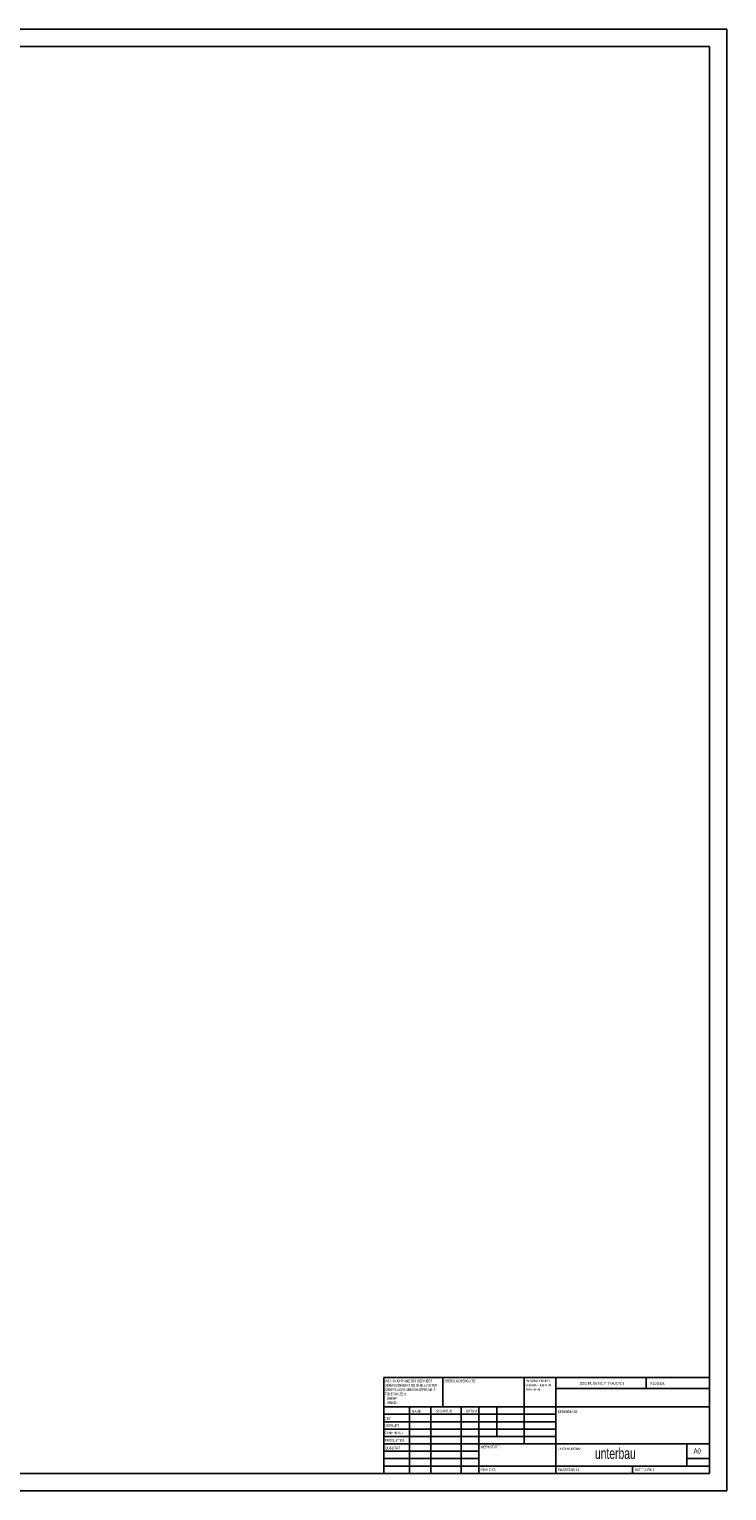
# Model space of a CAD drawing. Extents: x 0 to 1189, y 0 to 841.
# Tile 2 of 2: x 788 to 1189, y 0 to 841. Entities that reach past the tile are written whole.
import ezdxf
from ezdxf.enums import TextEntityAlignment as Align

# ---------------------------------------------------------------- set-up
doc = ezdxf.new("R2010")
doc.units = 0
doc.layers.get('0').update_dxf_attribs({"linetype": 'CONTINUOUS'})

# ---------------------------------------------------------------- blocks, each defined once
blk = doc.blocks.new('SW_NOTE_0')
at = {"color": 0, "linetype": 'CONTINUOUS'}
for s, width, p in [('ENTGRATEN UND ', 0.65, (0, 0)), ('SCHARFE KANTEN ', 0.653333, (0, -2.5)), ('BRECHEN', 0.7, (0, -5))]:
    blk.add_text(s, height=1.5, dxfattribs=dict(at, width=width)).set_placement(p, align=Align.BOTTOM_LEFT)
blk = doc.blocks.new('SW_NOTE_1')
at = {"color": 0, "linetype": 'CONTINUOUS'}
for s, width, p in [('WENN NICHT ANDERS DEFINIERT:', 0.6625, (0, 0)), ('TOLERANZEN:', 0.7, (0, -7.5)), ('OBERFLÄCHENBESCHAFFENHEIT:', 0.7, (0, -5)), ('BEMASSUNGEN SIND IN MILLIMETER', 0.665, (0, -2.5)), ('   LINEAR:', 0.595, (0, -10)), ('   WINKEL:', 0.595, (0, -12.5))]:
    blk.add_text(s, height=1.5, dxfattribs=dict(at, width=width)).set_placement(p, align=Align.BOTTOM_LEFT)

msp = doc.modelspace()

# ---------------------------------------------------------------- linework, layer by layer
at = {"color": 7, "linetype": 'CONTINUOUS'}
for p, q in [((0.08, 841.21), (1189.08, 841.21)), ((1189.08, 0.21), (1189.08, 841.21)), ((25.08, 831.21), (1179.08, 831.21)), ((1179.08, 10.21), (1179.08, 831.21)), ((991.88, 65.46), (1179.08, 65.46)), ((991.88, 65.46), (991.88, 10.21)), ((1025.68, 48.46), (1025.68, 65.46)), ((1072.48, 65.46), (1072.48, 27.21)), ((1090.68, 65.46), (1090.68, 10.21)), ((1179.08, 59.09), (1090.68, 59.09)), ((1142.68, 59.09), (1142.68, 65.46)), ((1179.08, 65.46), (1179.08, 10.21)), ((1179.08, 48.46), (991.88, 48.46)), ((1090.68, 44.21), (991.88, 44.21)), ((1006.62, 48.46), (1006.62, 10.21)), ((1018.87, 48.46), (1018.87, 10.21)), ((1036.28, 48.46), (1036.28, 10.21)), ((1046.48, 10.21), (1046.48, 48.46)), ((1056.88, 31.46), (1056.88, 48.46)), ((1090.68, 39.96), (991.88, 39.96)), ((1090.68, 35.71), (991.88, 35.71)), ((1090.68, 31.46), (991.88, 31.46)), ((1046.48, 27.21), (991.88, 27.21)), ((1046.48, 27.21), (1179.08, 27.21)), ((1166.08, 14.46), (1166.08, 27.21)), ((1046.48, 22.96), (991.88, 22.96)), ((1046.48, 18.71), (991.88, 18.71)), ((1179.08, 18.71), (1166.08, 18.71)), ((25.08, 10.21), (1179.08, 10.21)), ((991.88, 14.46), (1179.08, 14.46)), ((1134.88, 10.21), (1134.88, 14.46)), ((0.08, 0.21), (1189.08, 0.21))]:
    msp.add_line(p, q, dxfattribs=at)

# ---------------------------------------------------------------- block references
for name, p in [('SW_NOTE_1', (992.47, 62.2)), ('SW_NOTE_0', (1073.19, 62.28))]:
    msp.add_blockref(name, p, dxfattribs=at)

# ---------------------------------------------------------------- texts
for s, height, width, p in [('OBERFLÄCHENGÜTE:', 1.5, 0.7, (1026.25, 62.2)), ('ZEICHNUNG NICHT SKALIEREN', 1.5, 0.672, (1104.49, 60.81)), ('REVISION', 1.5, 0.7, (1145.21, 60.62)), ('GEZ.', 1.5, 0.7, (992.09, 40.71)), ('NAME', 1.5, 0.7, (1008.08, 44.8)), ('SIGNATUR', 1.5, 0.7, (1021.91, 44.84)), ('DATUM', 1.5, 0.7, (1039.09, 44.86)), ('BENENNUNG:', 1.5, 0.7, (1091.84, 44.56)), ('GENEHMIGT', 1.5, 0.7, (992.28, 32.35)), ('GEPRÜFT', 1.5, 0.7, (992.29, 36.44)), ('PRODUKTION', 1.5, 0.7, (992.33, 28.01)), ('QUALITÄT', 1.5, 0.7, (992.55, 23.63)), ('WERKSTOFF:', 1.5, 0.7, (1047.52, 24.27)), ('unterbau', 6.35, 0.7, (1113.27, 16.66)), ('ZEICHNUNGNR.', 1.5, 0.7, (1091.95, 23.15)), ('A0', 2.91, 0.7, (1170, 20.76)), ('GEWICHT: ', 1.499, 0.7, (1047.5, 11.23)), ('MASSSTAB:1:1', 1.5, 0.7, (1091.95, 11.18)), ('BLATT 1 VON 1', 1.5, 0.619231, (1136.36, 11.18))]:
    msp.add_text(s, height=height, dxfattribs=dict(at, width=width)).set_placement(p, align=Align.BOTTOM_LEFT)

doc.saveas('drawing.dxf')
